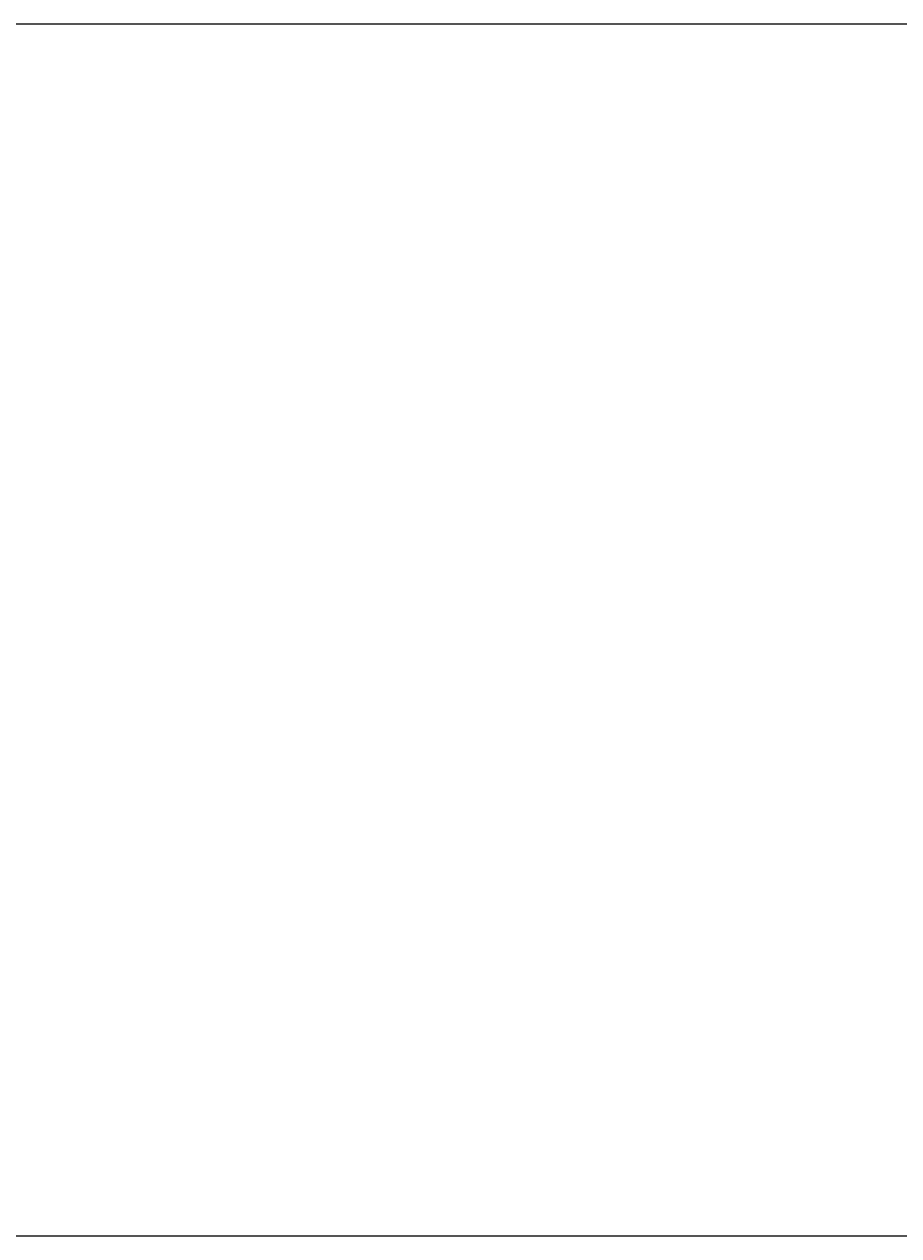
# Model space of a CAD drawing. Extents: x 32 to 184, y -138 to -117.
# Tile 3 of 3: x 63 to 78, y -138 to -117. Entities that reach past the tile are written whole.
import ezdxf

# ---------------------------------------------------------------- set-up
doc = ezdxf.new("R2010")
doc.units = 0
doc.header["$LTSCALE"] = 20
doc.header["$MEASUREMENT"] = 0
doc.layers.add('text', color=9, linetype='Continuous')

msp = doc.modelspace()

# ---------------------------------------------------------------- linework, layer by layer
at = {"layer": 'text', "color": 4, "flags": 128}
msp.add_lwpolyline([(62.526, -116.975), (62.526, -137.725), (92.906, -137.725), (92.906, -116.975)], close=True, dxfattribs=at)

doc.saveas('drawing.dxf')
